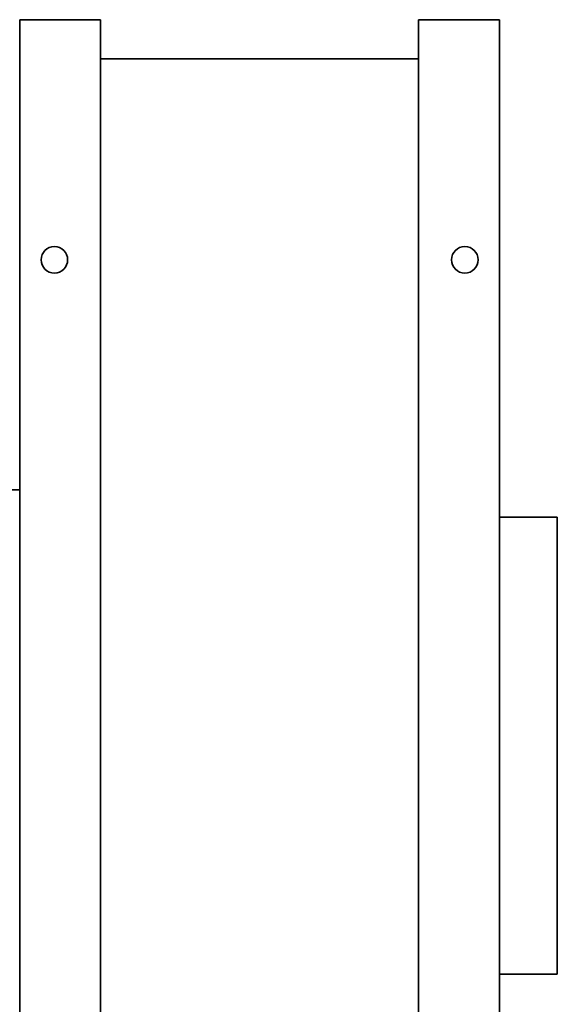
# Model space of a CAD drawing. Header units: millimetres. Extents: x 377 to 883, y 158 to 732.
# Tile 7 of 7: x 697 to 883, y 392 to 732. Entities that reach past the tile are written whole.
import ezdxf

# ---------------------------------------------------------------- set-up
doc = ezdxf.new("R2010")
doc.units = ezdxf.units.MM
doc.header["$LTSCALE"] = 3
doc.layers.add('Krawędzie widoczne(ISO)', color=7, linetype='Continuous', lineweight=35, true_color=0x262659)

msp = doc.modelspace()

# ---------------------------------------------------------------- linework, layer by layer
at = {"layer": 'Krawędzie widoczne(ISO)'}
for p, q in [((724.75, 732.5), (696.75, 732.5)), ((696.75, 158.5), (696.75, 732.5)), ((724.75, 732.5), (724.75, 158.5)), ((862.75, 732.5), (834.75, 732.5)), ((834.75, 732.5), (834.75, 158.5)), ((862.75, 732.5), (862.75, 158.5)), ((834.75, 718.99), (724.75, 718.99)), ((677.75, 570), (696.75, 570)), ((862.75, 560.5), (882.75, 560.5)), ((882.75, 560.5), (882.75, 402.5)), ((862.75, 402.5), (882.75, 402.5))]:
    msp.add_line(p, q, dxfattribs=at)
for centre in [(708.75, 649.5), (850.75, 649.5)]:
    msp.add_circle(centre, 4.6, dxfattribs=at)

doc.saveas('drawing.dxf')
